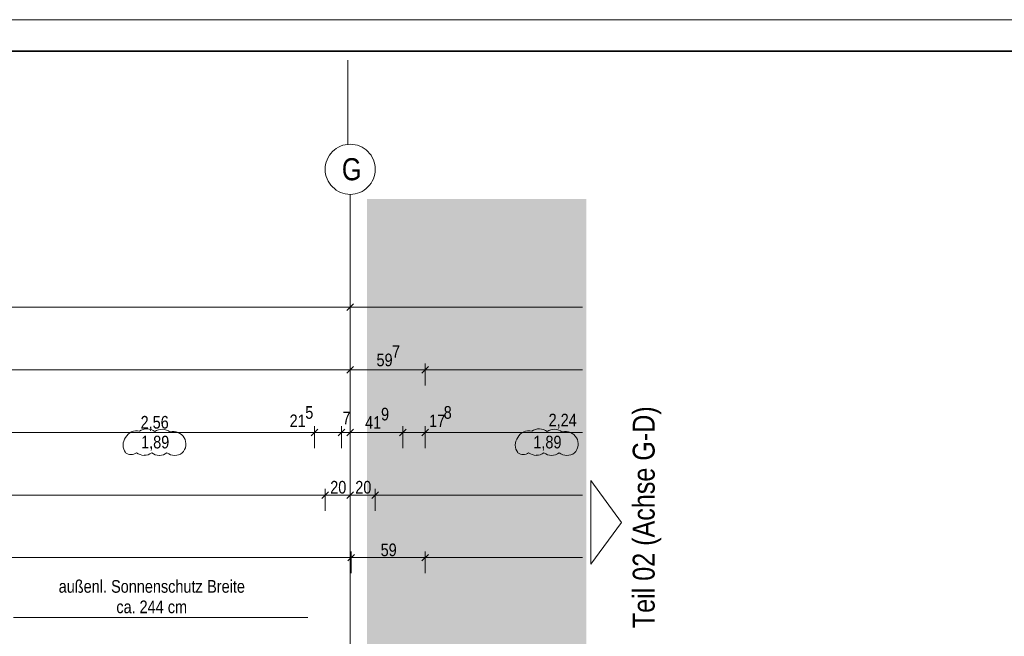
# Model space of a CAD drawing. Extents: x -620 to 300, y 62 to 1112.
# Tile 199 of 200: x -14 to 143, y 1014 to 1112. Entities that reach past the tile are written whole.
import ezdxf
from ezdxf.enums import TextEntityAlignment as Align
from ezdxf.lldxf.tags import DXFTag

# ---------------------------------------------------------------- set-up
doc = ezdxf.new("R2010")
doc.units = 0
doc.layers.get('0').update_dxf_attribs({"lineweight": 13})
doc.layers.add('--Darstellung Teil 07-00', color=2, linetype='grob-A06CPVLVL0', lineweight=13, true_color=0xffff00, plot=False)
for name, color, linetype, lineweight in [('30 -33 Aussenwände- 8 Sonnenschutz', 7, 'Continuous', 9), ('70 -71 Achsen- 1 Gebäudeachsen', 7, 'STRICHPUNKT2-A06CPVM0L0', 18), ('iwb_Plankopf Rahmen', 7, 'Continuous', 35), ('Keine-A06CPVLYL0', 7, 'Continuous', 9)]:
    doc.layers.add(name, color=color, linetype=linetype, lineweight=lineweight)
for name, color, linetype, lineweight, true_color in [('70 -76 Bemaßung- 2 Allgemein', 9, 'Continuous', 5, 0x808080), ('70 -77 Revision- 2 Wolken', 7, 'Continuous', 18, 0x944cff), ('iwb_Layout BA_Markierung', 7, 'Continuous', 9, 0xbadcdc), ('iwb_Layout Text', 3, 'Continuous', 18, 0x00ff00)]:
    doc.layers.add(name, color=color, linetype=linetype, lineweight=lineweight, true_color=true_color)
doc.styles.get("Standard").update_dxf_attribs({"font": 'ARIALN.TTF'})
tags = doc.linetypes.add('grob-A06CPVLVL0', pattern=[14, 3, -8, 3]).pattern_tags.tags
tags[8:9] = [DXFTag(74, 4), DXFTag(75, 0), DXFTag(340, '0'), DXFTag(46, 0.0), DXFTag(50, 0.0), DXFTag(44, 0.0), DXFTag(45, 0.0)]
tags[6:7] = [DXFTag(74, 4), DXFTag(75, 0), DXFTag(340, '0'), DXFTag(46, 0.0), DXFTag(50, 0.0), DXFTag(44, 0.0), DXFTag(45, 0.0)]
tags[4:5] = [DXFTag(74, 4), DXFTag(75, 0), DXFTag(340, '0'), DXFTag(46, 0.0), DXFTag(50, 0.0), DXFTag(44, 0.0), DXFTag(45, 0.0)]
tags = doc.linetypes.add('STRICHPUNKT2-A06CPVM0L0', pattern=[12.7, 6.35, -3.175, 0, -3.175]).pattern_tags.tags
tags[10:11] = [DXFTag(74, 4), DXFTag(75, 0), DXFTag(340, '0'), DXFTag(46, 0.0), DXFTag(50, 0.0), DXFTag(44, 0.0), DXFTag(45, 0.0)]
tags[8:9] = [DXFTag(74, 4), DXFTag(75, 0), DXFTag(340, '0'), DXFTag(46, 0.0), DXFTag(50, 0.0), DXFTag(44, 0.0), DXFTag(45, 0.0)]
tags[6:7] = [DXFTag(74, 4), DXFTag(75, 0), DXFTag(340, '0'), DXFTag(46, 0.0), DXFTag(50, 0.0), DXFTag(44, 0.0), DXFTag(45, 0.0)]
tags[4:5] = [DXFTag(74, 4), DXFTag(75, 0), DXFTag(340, '0'), DXFTag(46, 0.0), DXFTag(50, 0.0), DXFTag(44, 0.0), DXFTag(45, 0.0)]

# ---------------------------------------------------------------- blocks, each defined once
blk = doc.blocks.new('Polygon-A06CPVLPL0')
at = {"color": 0, "linetype": 'ByBlock', "lineweight": -2, "ltscale": 0.13}
blk.add_solid([(41.66, 86.61), (41.5, 1083.81), (76.5, 86.52), (76.5, 1083.81)], dxfattribs=at)
blk = doc.blocks.new('Referenz-A06CPVM1L0')
at = {"layer": '--Darstellung Teil 07-00', "color": 0, "linetype": 'grob-A06CPVLVL0', "lineweight": -2, "ltscale": 0.13}
blk.add_line((38.43, 1092.48), (38.43, 1105.99), dxfattribs=at)
at = {"layer": '30 -33 Aussenwände- 8 Sonnenschutz', "color": 0, "linetype": 'Continuous', "ltscale": 0.13}
blk.add_line((32.07, 1017), (-14.93, 1017), dxfattribs=at)
at = {"layer": '70 -71 Achsen- 1 Gebäudeachsen', "color": 0, "linetype": 'STRICHPUNKT2-A06CPVM0L0', "ltscale": 0.18}
blk.add_line((38.82, 1084.55), (38.82, 85.11), dxfattribs=at)
at = {"layer": '70 -76 Bemaßung- 2 Allgemein', "color": 0, "linetype": 'Continuous', "ltscale": 0.13}
for p, q in [((39.35, 1067.08), (38.29, 1066.02)), ((38.29, 1066.02), (39.35, 1067.08)), ((38.82, 1066.61), (38.82, 1067.55)), ((38.82, 1066.61), (38.82, 1067.55)), ((37.76, 1066.55), (-125.12, 1066.55)), ((39.32, 1066.55), (37.76, 1066.55)), ((38.32, 1066.55), (39.88, 1066.55)), ((75.88, 1066.55), (39.88, 1066.55)), ((37.76, 1056.55), (-539.61, 1056.55)), ((39.82, 1056.55), (37.76, 1056.55)), ((37.82, 1056.55), (39.88, 1056.55)), ((38.82, 1056.61), (38.82, 1057.55)), ((38.82, 1056.61), (38.82, 1057.55)), ((49.7, 1056.55), (39.88, 1056.55)), ((51.76, 1056.55), (49.7, 1056.55)), ((49.76, 1056.55), (51.82, 1056.55)), ((50.76, 1054.05), (50.76, 1057.55)), ((50.76, 1054.05), (50.76, 1057.55)), ((75.88, 1056.55), (51.82, 1056.55)), ((33.12, 1044.05), (33.12, 1047.55)), ((33.12, 1044.05), (33.12, 1047.55)), ((37.42, 1044.05), (37.42, 1047.55)), ((37.42, 1044.05), (37.42, 1047.55)), ((38.82, 1046.61), (38.82, 1047.55)), ((38.82, 1046.61), (38.82, 1047.55)), ((47.2, 1044.05), (47.2, 1047.55)), ((47.2, 1044.05), (47.2, 1047.55)), ((50.76, 1044.05), (50.76, 1047.55)), ((50.76, 1044.05), (50.76, 1047.55)), ((32.06, 1046.55), (-17.02, 1046.55)), ((32.06, 1046.55), (31, 1046.55)), ((34.12, 1046.55), (32.06, 1046.55)), ((34.12, 1046.55), (32.06, 1046.55)), ((37.42, 1046.55), (33.12, 1046.55)), ((36.36, 1046.55), (35.3, 1046.55)), ((38.42, 1046.55), (36.36, 1046.55)), ((36.42, 1046.55), (38.48, 1046.55)), ((38.82, 1046.55), (37.42, 1046.55)), ((37.82, 1046.55), (39.88, 1046.55)), ((37.82, 1046.55), (39.88, 1046.55)), ((38.48, 1046.55), (39.54, 1046.55)), ((39.88, 1046.55), (40.94, 1046.55)), ((46.14, 1046.55), (39.88, 1046.55)), ((46.14, 1046.55), (45.08, 1046.55)), ((48.2, 1046.55), (46.14, 1046.55)), ((48.2, 1046.55), (46.14, 1046.55)), ((50.76, 1046.55), (47.2, 1046.55)), ((49.76, 1046.55), (51.82, 1046.55)), ((49.76, 1046.55), (51.82, 1046.55)), ((51.82, 1046.55), (52.88, 1046.55)), ((75.88, 1046.55), (51.82, 1046.55)), ((34.82, 1034.05), (34.82, 1037.55)), ((34.82, 1034.05), (34.82, 1037.55)), ((38.82, 1036.61), (38.82, 1037.55)), ((38.82, 1036.61), (38.82, 1037.55)), ((42.82, 1034.05), (42.82, 1037.55)), ((42.82, 1034.05), (42.82, 1037.55)), ((33.76, 1036.55), (-121.12, 1036.55)), ((35.82, 1036.55), (33.76, 1036.55)), ((33.82, 1036.55), (35.88, 1036.55)), ((37.76, 1036.55), (35.88, 1036.55)), ((39.82, 1036.55), (37.76, 1036.55)), ((37.82, 1036.55), (39.88, 1036.55)), ((41.76, 1036.55), (39.88, 1036.55)), ((43.82, 1036.55), (41.76, 1036.55)), ((41.82, 1036.55), (43.88, 1036.55)), ((75.88, 1036.55), (43.88, 1036.55)), ((37.9, 1026.55), (-123.62, 1026.55)), ((39.96, 1026.55), (37.9, 1026.55)), ((37.96, 1026.55), (40.02, 1026.55)), ((38.96, 1024.05), (38.96, 1027.55)), ((38.96, 1024.05), (38.96, 1027.55)), ((49.7, 1026.55), (40.02, 1026.55)), ((51.76, 1026.55), (49.7, 1026.55)), ((49.76, 1026.55), (51.82, 1026.55)), ((50.76, 1024.05), (50.76, 1027.55)), ((50.76, 1024.05), (50.76, 1027.55)), ((75.88, 1026.55), (51.82, 1026.55))]:
    blk.add_line(p, q, dxfattribs=at)
at = {"layer": '70 -76 Bemaßung- 2 Allgemein', "color": 0, "linetype": 'Continuous', "lineweight": 20, "ltscale": 0.2}
for p, q in [((39.35, 1057.08), (38.29, 1056.02)), ((38.29, 1056.02), (39.35, 1057.08)), ((51.29, 1057.08), (50.23, 1056.02)), ((50.23, 1056.02), (51.29, 1057.08)), ((33.65, 1047.08), (32.59, 1046.02)), ((33.65, 1047.08), (32.59, 1046.02)), ((36.89, 1046.02), (37.95, 1047.08)), ((37.95, 1047.08), (36.89, 1046.02)), ((38.29, 1046.02), (39.35, 1047.08)), ((38.29, 1046.02), (39.35, 1047.08)), ((47.73, 1047.08), (46.67, 1046.02)), ((47.73, 1047.08), (46.67, 1046.02)), ((50.23, 1046.02), (51.29, 1047.08)), ((50.23, 1046.02), (51.29, 1047.08)), ((35.35, 1037.08), (34.29, 1036.02)), ((34.29, 1036.02), (35.35, 1037.08)), ((39.35, 1037.08), (38.29, 1036.02)), ((38.29, 1036.02), (39.35, 1037.08)), ((43.35, 1037.08), (42.29, 1036.02)), ((42.29, 1036.02), (43.35, 1037.08)), ((39.49, 1027.08), (38.43, 1026.02)), ((38.43, 1026.02), (39.49, 1027.08)), ((51.29, 1027.08), (50.23, 1026.02)), ((50.23, 1026.02), (51.29, 1027.08))]:
    blk.add_line(p, q, dxfattribs=at)
at = {"layer": '70 -77 Revision- 2 Wolken', "color": 0, "linetype": 'Continuous', "ltscale": 0.18}
for centre, major_axis in [((4.75, 1044.77), (-0.84, 1.85)), ((4.75, 1044.77), (0.44, 1.98)), ((6.37, 1045.09), (0.06, 2.03)), ((6.37, 1045.09), (1.27, 1.59)), ((8.8, 1045.02), (0.06, 2.03)), ((8.8, 1045.02), (1.27, 1.59)), ((10.59, 1044.65), (0.77, 1.88)), ((67.35, 1044.77), (-0.84, 1.85)), ((67.35, 1044.77), (0.44, 1.98)), ((68.97, 1045.09), (0.06, 2.03)), ((68.97, 1045.09), (1.27, 1.59)), ((71.4, 1045.02), (0.06, 2.03)), ((71.4, 1045.02), (1.27, 1.59)), ((73.19, 1044.65), (0.77, 1.88)), ((4.6, 1044.53), (-1.63, 1.22)), ((10.59, 1044.65), (1.74, 1.05)), ((10.56, 1044.69), (2.02, -0.26)), ((67.2, 1044.53), (-1.63, 1.22)), ((73.19, 1044.65), (1.74, 1.05)), ((73.16, 1044.69), (2.02, -0.26)), ((4.6, 1044.53), (-2.03, 0)), ((10.56, 1044.69), (1.46, -1.42)), ((67.2, 1044.53), (-2.03, 0)), ((73.16, 1044.69), (1.46, -1.42)), ((3.84, 1044.46), (-0.87, -1.15)), ((3.84, 1044.46), (-0.01, -1.44)), ((5.93, 1044.92), (-1.23, -1.62)), ((5.93, 1044.92), (-0.01, -2.03)), ((8.37, 1044.91), (-1.23, -1.62)), ((8.37, 1044.91), (-0.01, -2.03)), ((10.81, 1044.9), (-1.23, -1.62)), ((10.81, 1044.9), (-0.01, -2.03)), ((66.44, 1044.46), (-0.87, -1.15)), ((66.44, 1044.46), (-0.01, -1.44)), ((68.53, 1044.92), (-1.23, -1.62)), ((68.53, 1044.92), (-0.01, -2.03)), ((70.97, 1044.91), (-1.23, -1.62)), ((70.97, 1044.91), (-0.01, -2.03)), ((73.41, 1044.9), (-1.23, -1.62)), ((73.41, 1044.9), (-0.01, -2.03))]:
    blk.add_ellipse(centre, major_axis=major_axis, ratio=1, start_param=0, end_param=0.643501, dxfattribs=at)
at = {"layer": 'Keine-A06CPVLYL0', "color": 0, "linetype": 'Continuous', "ltscale": 0.13}
for p, q in [((36.94, 1092.08), (37.29, 1092.25)), ((37.29, 1092.25), (37.66, 1092.38)), ((37.66, 1092.38), (38.04, 1092.48)), ((38.04, 1092.48), (38.43, 1092.53)), ((38.43, 1092.53), (38.82, 1092.55)), ((38.82, 1092.55), (39.22, 1092.53)), ((39.22, 1092.53), (39.6, 1092.48)), ((39.6, 1092.48), (39.98, 1092.38)), ((39.98, 1092.38), (40.35, 1092.25)), ((40.35, 1092.25), (40.71, 1092.08)), ((35.3, 1090.44), (35.5, 1090.78)), ((35.5, 1090.78), (35.73, 1091.09)), ((35.73, 1091.09), (36, 1091.38)), ((36, 1091.38), (36.29, 1091.65)), ((36.29, 1091.65), (36.6, 1091.88)), ((36.6, 1091.88), (36.94, 1092.08)), ((40.71, 1092.08), (41.05, 1091.88)), ((41.05, 1091.88), (41.36, 1091.65)), ((41.36, 1091.65), (41.65, 1091.38)), ((41.65, 1091.38), (41.92, 1091.09)), ((41.92, 1091.09), (42.15, 1090.78)), ((42.15, 1090.78), (42.35, 1090.44)), ((34.84, 1088.95), (34.9, 1089.33)), ((34.9, 1089.33), (35, 1089.71)), ((35, 1089.71), (35.13, 1090.08)), ((35.13, 1090.08), (35.3, 1090.44)), ((42.35, 1090.44), (42.52, 1090.08)), ((42.52, 1090.08), (42.65, 1089.71)), ((42.65, 1089.71), (42.75, 1089.33)), ((42.75, 1089.33), (42.8, 1088.95)), ((34.82, 1088.55), (34.84, 1088.95)), ((34.84, 1088.16), (34.82, 1088.55)), ((34.9, 1087.77), (34.84, 1088.16)), ((35, 1087.39), (34.9, 1087.77)), ((42.75, 1087.77), (42.65, 1087.39)), ((42.8, 1088.16), (42.75, 1087.77)), ((42.8, 1088.95), (42.82, 1088.55)), ((42.82, 1088.55), (42.8, 1088.16)), ((35.13, 1087.02), (35, 1087.39)), ((35.3, 1086.67), (35.13, 1087.02)), ((35.5, 1086.33), (35.3, 1086.67)), ((35.73, 1086.02), (35.5, 1086.33)), ((36, 1085.73), (35.73, 1086.02)), ((41.92, 1086.02), (41.65, 1085.73)), ((42.15, 1086.33), (41.92, 1086.02)), ((42.35, 1086.67), (42.15, 1086.33)), ((42.52, 1087.02), (42.35, 1086.67)), ((42.65, 1087.39), (42.52, 1087.02)), ((36.29, 1085.46), (36, 1085.73)), ((36.6, 1085.23), (36.29, 1085.46)), ((36.94, 1085.03), (36.6, 1085.23)), ((37.29, 1084.86), (36.94, 1085.03)), ((37.66, 1084.73), (37.29, 1084.86)), ((38.04, 1084.63), (37.66, 1084.73)), ((38.43, 1084.57), (38.04, 1084.63)), ((38.82, 1084.55), (38.43, 1084.57)), ((39.22, 1084.57), (38.82, 1084.55)), ((39.6, 1084.63), (39.22, 1084.57)), ((39.98, 1084.73), (39.6, 1084.63)), ((40.35, 1084.86), (39.98, 1084.73)), ((40.71, 1085.03), (40.35, 1084.86)), ((41.05, 1085.23), (40.71, 1085.03)), ((41.36, 1085.46), (41.05, 1085.23)), ((41.65, 1085.73), (41.36, 1085.46))]:
    blk.add_line(p, q, dxfattribs=at)
at = {"layer": '30 -33 Aussenwände- 8 Sonnenschutz', "color": 0, "linetype": 'Continuous', "ltscale": 0.13, "char_height": 2.0138, "attachment_point": 1}
for s, insert in [('{\\fArial Narrow;außenl.}', (-7.7, 1022.97)), ('{\\fArial Narrow;Sonnenschutz}', (0.66, 1022.97)), ('{\\fArial Narrow;Breite}', (15.99, 1022.97)), ('{\\fArial Narrow;ca.}', (1.5, 1019.7)), ('{\\fArial Narrow;244}', (5.2, 1019.7)), ('{\\fArial Narrow;cm}', (9.71, 1019.7))]:
    blk.add_mtext(s, dxfattribs=dict(at, insert=insert))
at = {"layer": '70 -76 Bemaßung- 2 Allgemein', "color": 0, "linetype": 'Continuous', "ltscale": 0.13, "char_height": 2.0138, "attachment_point": 1}
for s, insert in [('{\\fArial Narrow;59}', (43.02, 1059.12)), ('{\\fArial Narrow;7}', (45.5, 1060.47)), ('{\\fArial Narrow;5}', (31.65, 1050.74)), ('{\\fArial Narrow;7}', (37.59, 1049.87)), ('{\\fArial Narrow;9}', (43.74, 1050.48)), ('{\\fArial Narrow;8}', (53.74, 1050.74)), ('{\\fArial Narrow;2,56}', (5.37, 1049.17)), ('{\\fArial Narrow;21}', (29.15, 1049.4)), ('{\\fArial Narrow;41}', (41.2, 1049.14)), ('{\\fArial Narrow;17}', (51.42, 1049.4)), ('{\\fArial Narrow;2,24}', (70.49, 1049.52)), ('{\\fArial Narrow;1,89}', (5.45, 1046.01)), ('{\\fArial Narrow;1,89}', (68.05, 1046.01)), ('{\\fArial Narrow;20}', (35.63, 1038.8)), ('{\\fArial Narrow;20}', (39.63, 1038.8)), ('{\\fArial Narrow;59}', (43.68, 1028.8))]:
    blk.add_mtext(s, dxfattribs=dict(at, insert=insert))
at = {"layer": 'Keine-A06CPVLYL0', "color": 0, "linetype": 'Continuous', "ltscale": 0.13, "insert": (37.49, 1090.32), "char_height": 3.5241, "attachment_point": 1}
blk.add_mtext('{\\fArial Narrow;G}', dxfattribs=at)

msp = doc.modelspace()

# ---------------------------------------------------------------- linework, layer by layer
at = {"layer": 'iwb_Layout Text', "linetype": 'Continuous', "ltscale": 0.18}
for p, q in [((82.12, 1032.19), (77.24, 1038.88)), ((77.24, 1025.5), (77.24, 1038.88)), ((77.24, 1025.5), (82.12, 1032.19))]:
    msp.add_line(p, q, dxfattribs=at)
at = {"layer": 'iwb_Plankopf Rahmen', "color": 8, "lineweight": 13, "ltscale": 0.13, "true_color": 0x808080}
msp.add_lwpolyline([(300.35, 62.43), (-619.65, 62.43), (-619.65, 1112.43), (300.35, 1112.43), (300.35, 62.43)], close=True, dxfattribs=at)
at = {"layer": 'iwb_Plankopf Rahmen', "ltscale": 0.35}
msp.add_lwpolyline([(-599.65, 67.43), (-599.65, 1107.43), (295.35, 1107.43), (295.35, 67.43), (-599.65, 67.43)], close=True, dxfattribs=at)

# ---------------------------------------------------------------- block references
at = {"color": 8, "lineweight": 13, "ltscale": 0.13, "true_color": 0x808080}
msp.add_blockref('Referenz-A06CPVM1L0', (0, 0), dxfattribs=at)
at = {"layer": 'iwb_Layout BA_Markierung', "ltscale": 0.13}
msp.add_blockref('Polygon-A06CPVLPL0', (0, 0), dxfattribs=at)

# ---------------------------------------------------------------- texts
at = {"layer": 'iwb_Layout Text', "ltscale": 0.18}
msp.add_text('Teil 02 (Achse G-D)', height=3.5, rotation=90, dxfattribs=at).set_placement((83.91, 1015.29), align=Align.TOP_LEFT)

doc.saveas('drawing.dxf')
